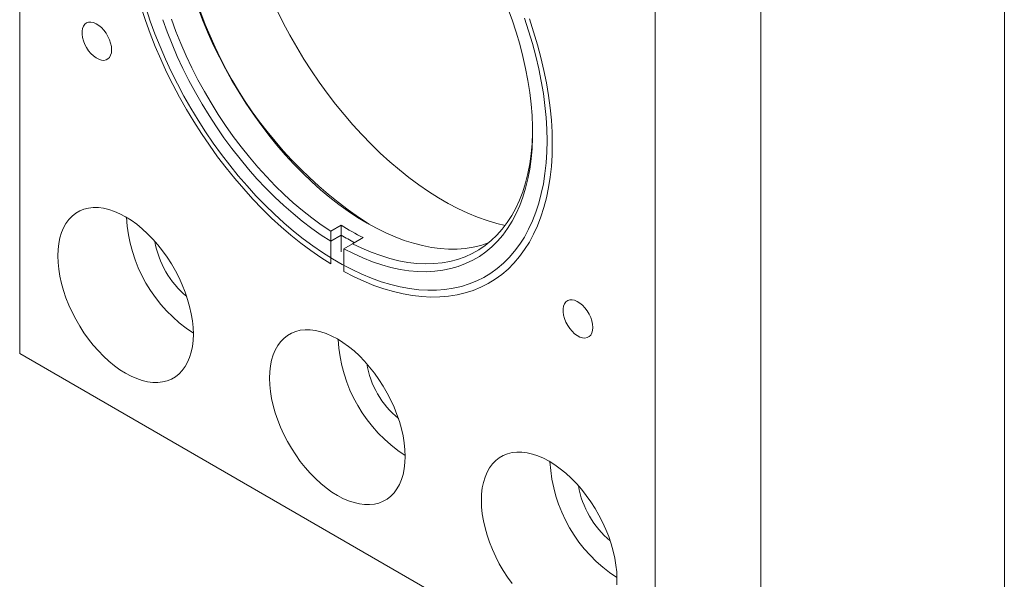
# Model space of a CAD drawing. Header units: inches. Extents: x 0.1 to 10.9, y 0 to 8.5.
# Tile 6 of 9: x 9.3 to 10.9, y 6.5 to 7.5. Entities that reach past the tile are written whole.
import ezdxf

# ---------------------------------------------------------------- set-up
doc = ezdxf.new("R2010")
doc.units = ezdxf.units.IN
doc.header["$MEASUREMENT"] = 0

msp = doc.modelspace()

# ---------------------------------------------------------------- linework, layer by layer
at = {"color": 7, "linetype": 'Continuous', "lineweight": 0}
for p, q in [((10.9445, 0.0356), (10.9445, 8.4506)), ((9.3007, 6.9189), (9.3007, 8.1192)), ((10.5381, 7.6089), (10.5381, 6.4086)), ((10.3613, 7.5069), (10.3613, 6.3065)), ((9.8199, 7.1235), (9.8375, 7.1337)), ((9.8199, 7.1068), (9.8199, 7.1235)), ((9.8375, 7.1337), (9.8376, 7.117)), ((9.8376, 7.117), (9.8199, 7.1068)), ((9.8199, 7.1068), (9.8199, 7.0688)), ((9.8199, 7.1068), (9.8199, 7.1068)), ((9.8376, 7.117), (9.8376, 7.117)), ((9.8376, 7.117), (9.8376, 7.0892)), ((9.8563, 7.1025), (9.842, 7.094)), ((9.8739, 7.1127), (9.8563, 7.1025)), ((9.842, 7.094), (9.842, 7.056)), ((9.842, 7.094), (9.842, 7.094)), ((10.3613, 6.3065), (9.3007, 6.9189))]:
    msp.add_line(p, q, dxfattribs=at)
at = {"color": 7, "linetype": 'Continuous', "lineweight": 0, "flags": 128}
for points in [[(9.5033, 7.4968), (9.5105, 7.4752), (9.5184, 7.4536), (9.5269, 7.432), (9.5362, 7.4105), (9.546, 7.3892), (9.5565, 7.3681), (9.5676, 7.3472), (9.5793, 7.3266), (9.5915, 7.3063), (9.6042, 7.2864), (9.6174, 7.2669), (9.6311, 7.2478), (9.6452, 7.2293), (9.6597, 7.2113), (9.6746, 7.1939), (9.6899, 7.177), (9.7054, 7.1609), (9.7212, 7.1454), (9.7373, 7.1307), (9.7536, 7.1167), (9.77, 7.1034), (9.7866, 7.091), (9.8032, 7.0795), (9.8199, 7.0688)], [(10.1151, 7.4971), (10.1226, 7.4766), (10.1293, 7.456), (10.1354, 7.4356), (10.1407, 7.4152), (10.1453, 7.395), (10.1491, 7.3749), (10.1522, 7.3551), (10.1545, 7.3356), (10.1561, 7.3164), (10.1569, 7.2977), (10.1569, 7.2793), (10.1561, 7.2614), (10.1545, 7.244), (10.1522, 7.2272), (10.1491, 7.211), (10.1453, 7.1954), (10.1407, 7.1804), (10.1354, 7.1662), (10.1293, 7.1527), (10.1226, 7.14), (10.1151, 7.1281), (10.107, 7.117), (10.0982, 7.1067), (10.0888, 7.0974), (10.0787, 7.0889), (10.0681, 7.0814), (10.0569, 7.0748), (10.0452, 7.0692), (10.0329, 7.0645), (10.0202, 7.0609), (10.0071, 7.0582), (9.9935, 7.0565), (9.9795, 7.0558), (9.9652, 7.0561), (9.9505, 7.0574), (9.9356, 7.0597), (9.9204, 7.063), (9.905, 7.0673), (9.8894, 7.0725), (9.8737, 7.0788), (9.8579, 7.0859), (9.842, 7.094)], [(10.1432, 7.479), (10.1503, 7.4578), (10.1567, 7.4367), (10.1623, 7.4156), (10.1672, 7.3947), (10.1714, 7.374), (10.1749, 7.3535), (10.1775, 7.3332), (10.1795, 7.3133), (10.1806, 7.2937), (10.181, 7.2745), (10.1806, 7.2558), (10.1795, 7.2376), (10.1775, 7.2199), (10.1749, 7.2027), (10.1714, 7.1862), (10.1672, 7.1703), (10.1623, 7.155), (10.1567, 7.1405), (10.1503, 7.1267), (10.1432, 7.1137), (10.1355, 7.1015), (10.127, 7.0901), (10.118, 7.0795), (10.1083, 7.0699), (10.0979, 7.0611), (10.087, 7.0532), (10.0756, 7.0463), (10.0636, 7.0403), (10.051, 7.0353), (10.038, 7.0312), (10.0246, 7.0281), (10.0107, 7.026), (9.9964, 7.0249), (9.9818, 7.0248), (9.9668, 7.0257), (9.9516, 7.0275), (9.936, 7.0304), (9.9203, 7.0342), (9.9043, 7.0391), (9.8882, 7.0448), (9.8719, 7.0516), (9.8556, 7.0592), (9.8392, 7.0678), (9.8228, 7.0773), (9.8064, 7.0876), (9.7901, 7.0988), (9.7738, 7.1109), (9.7577, 7.1237), (9.7417, 7.1373), (9.726, 7.1517), (9.7104, 7.1668), (9.6951, 7.1825), (9.6802, 7.1989), (9.6655, 7.2159), (9.6513, 7.2335), (9.6374, 7.2516), (9.6239, 7.2703), (9.6109, 7.2893), (9.5984, 7.3088), (9.5864, 7.3287), (9.5749, 7.3488), (9.564, 7.3693), (9.5537, 7.39), (9.544, 7.4109), (9.5349, 7.4319), (9.5265, 7.453), (9.5187, 7.4742), (9.5117, 7.4954)], [(10.0838, 7.1041), (10.0828, 7.1037), (10.0705, 7.0997), (10.0577, 7.0967), (10.0444, 7.0947), (10.0308, 7.0936), (10.0168, 7.0936), (10.0025, 7.0945), (9.9879, 7.0964), (9.9731, 7.0993), (9.958, 7.1032), (9.9427, 7.1081), (9.9273, 7.1139), (9.9117, 7.1206), (9.8961, 7.1283), (9.8805, 7.1369), (9.8648, 7.1464), (9.8492, 7.1567), (9.8337, 7.1679), (9.8183, 7.1799), (9.803, 7.1927), (9.7879, 7.2062), (9.7731, 7.2205), (9.7584, 7.2354), (9.7441, 7.251), (9.7302, 7.2672), (9.7165, 7.284), (9.7033, 7.3013), (9.6905, 7.3191), (9.6782, 7.3373), (9.6663, 7.3559), (9.655, 7.375), (9.6442, 7.3943), (9.634, 7.4139), (9.6243, 7.4337), (9.6153, 7.4537), (9.607, 7.4738), (9.5992, 7.4939)], [(10.1111, 7.1328), (10.097, 7.1363), (10.0811, 7.1411), (10.065, 7.1469), (10.0487, 7.1536), (10.0324, 7.1613), (10.016, 7.1698), (9.9996, 7.1793), (9.9832, 7.1897), (9.9668, 7.2009), (9.9506, 7.2129), (9.9345, 7.2258), (9.9185, 7.2394), (9.9027, 7.2537), (9.8872, 7.2688), (9.8719, 7.2846), (9.857, 7.301), (9.8423, 7.318), (9.828, 7.3356), (9.8142, 7.3537), (9.8007, 7.3723), (9.7877, 7.3914), (9.7752, 7.4109), (9.7632, 7.4307), (9.7517, 7.4509), (9.7408, 7.4713), (9.7305, 7.492)], [(9.4541, 7.4264), (9.4537, 7.4317), (9.4525, 7.4373), (9.4506, 7.443), (9.448, 7.4487), (9.4448, 7.4541), (9.4411, 7.459), (9.437, 7.4634), (9.4327, 7.467), (9.4282, 7.4698), (9.4238, 7.4717), (9.4196, 7.4725), (9.4157, 7.4724), (9.4122, 7.4712), (9.4093, 7.469), (9.4071, 7.4659), (9.4055, 7.462), (9.4047, 7.4574), (9.4047, 7.4523), (9.4055, 7.4468), (9.4071, 7.4411), (9.4093, 7.4354), (9.4122, 7.4299), (9.4157, 7.4247), (9.4196, 7.42), (9.4238, 7.416), (9.4282, 7.4127), (9.4327, 7.4104), (9.437, 7.409), (9.4411, 7.4087), (9.4448, 7.4094), (9.448, 7.4111), (9.4506, 7.4137), (9.4525, 7.4172), (9.4537, 7.4215), (9.4541, 7.4264)], [(9.8199, 7.1068), (9.8041, 7.117), (9.7883, 7.1281), (9.7725, 7.14), (9.757, 7.1527), (9.7416, 7.1662), (9.7264, 7.1805), (9.7115, 7.1954), (9.6968, 7.211), (9.6825, 7.2272), (9.6685, 7.2441), (9.6549, 7.2615), (9.6417, 7.2793), (9.629, 7.2977), (9.6168, 7.3165), (9.6051, 7.3357), (9.5939, 7.3552), (9.5832, 7.375), (9.5732, 7.395), (9.5638, 7.4153), (9.555, 7.4356), (9.5469, 7.4561), (9.5394, 7.4766)], [(9.5539, 7.4774), (9.5615, 7.457), (9.5697, 7.4366), (9.5786, 7.4164), (9.5881, 7.3963), (9.5982, 7.3764), (9.609, 7.3568), (9.6202, 7.3375), (9.6321, 7.3185), (9.6444, 7.2999), (9.6572, 7.2818), (9.6705, 7.2641), (9.6841, 7.247), (9.6982, 7.2305), (9.7126, 7.2146), (9.7273, 7.1993), (9.7422, 7.1848), (9.7574, 7.1709), (9.7728, 7.1579), (9.7884, 7.1456), (9.8041, 7.1341), (9.8199, 7.1235)], [(9.842, 7.056), (9.8588, 7.0474), (9.8754, 7.0397), (9.892, 7.033), (9.9084, 7.0273), (9.9247, 7.0225), (9.9407, 7.0187), (9.9566, 7.0159), (9.9721, 7.0141), (9.9873, 7.0133), (10.0022, 7.0136), (10.0168, 7.0148), (10.0309, 7.0171), (10.0446, 7.0203), (10.0578, 7.0245), (10.0705, 7.0298), (10.0827, 7.0359), (10.0944, 7.0431), (10.1055, 7.0512), (10.1159, 7.0602), (10.1258, 7.0701), (10.135, 7.081), (10.1436, 7.0926), (10.1515, 7.1051), (10.1587, 7.1185), (10.1651, 7.1326), (10.1709, 7.1474), (10.1759, 7.163), (10.1801, 7.1792), (10.1836, 7.1961), (10.1863, 7.2136), (10.1883, 7.2317), (10.1895, 7.2503), (10.1898, 7.2694), (10.1895, 7.289), (10.1883, 7.309), (10.1863, 7.3293), (10.1836, 7.3499), (10.1801, 7.3709), (10.1759, 7.392), (10.1709, 7.4134), (10.1651, 7.4348), (10.1587, 7.4564), (10.1515, 7.478)], [(9.8563, 7.1025), (9.872, 7.0949), (9.8877, 7.0883), (9.9033, 7.0826), (9.9187, 7.0778), (9.9339, 7.0741), (9.9489, 7.0714), (9.9636, 7.0697), (9.978, 7.069), (9.992, 7.0693), (10.0057, 7.0706), (10.0189, 7.073), (10.0317, 7.0763), (10.0441, 7.0806), (10.0559, 7.086), (10.0672, 7.0923), (10.0779, 7.0995), (10.088, 7.1077), (10.0975, 7.1168), (10.1064, 7.1268), (10.1146, 7.1377), (10.1222, 7.1494), (10.129, 7.1619), (10.1351, 7.1753), (10.1405, 7.1893), (10.1452, 7.2041), (10.149, 7.2196), (10.1522, 7.2357), (10.1545, 7.2524), (10.1561, 7.2697), (10.1569, 7.2875), (10.1569, 7.2925)], [(9.3643, 7.0822), (9.3647, 7.0927), (9.3658, 7.1028), (9.3678, 7.1122), (9.3704, 7.1211), (9.3738, 7.1291), (9.3779, 7.1365), (9.3827, 7.143), (9.3882, 7.1486), (9.3942, 7.1534), (9.4008, 7.1572), (9.4079, 7.1601), (9.4156, 7.162), (9.4236, 7.1628), (9.432, 7.1627), (9.4407, 7.1616), (9.4497, 7.1595), (9.4588, 7.1565), (9.4681, 7.1525), (9.4774, 7.1475), (9.4868, 7.1417), (9.4961, 7.135), (9.5052, 7.1275), (9.5142, 7.1192), (9.5229, 7.1103), (9.5313, 7.1007), (9.5393, 7.0905), (9.5469, 7.0798), (9.5541, 7.0687), (9.5607, 7.0573), (9.5667, 7.0456), (9.5721, 7.0336), (9.5769, 7.0216), (9.581, 7.0095), (9.5844, 6.9975), (9.5871, 6.9856), (9.589, 6.9739), (9.5902, 6.9626), (9.5906, 6.9515), (9.5902, 6.941), (9.589, 6.9309), (9.5871, 6.9215), (9.5844, 6.9127), (9.581, 6.9046), (9.5769, 6.8972), (9.5721, 6.8907), (9.5667, 6.8851), (9.5607, 6.8803), (9.5541, 6.8765), (9.5469, 6.8736), (9.5393, 6.8718), (9.5313, 6.8709), (9.5229, 6.871), (9.5142, 6.8721), (9.5052, 6.8742), (9.4961, 6.8772), (9.4868, 6.8813), (9.4774, 6.8862), (9.4681, 6.8921), (9.4588, 6.8987), (9.4497, 6.9062), (9.4407, 6.9145), (9.432, 6.9235), (9.4236, 6.933), (9.4156, 6.9432), (9.4079, 6.9539), (9.4008, 6.965), (9.3942, 6.9764), (9.3882, 6.9882), (9.3827, 7.0001), (9.3779, 7.0121), (9.3738, 7.0242), (9.3704, 7.0362), (9.3678, 7.0481), (9.3658, 7.0598), (9.3647, 7.0712), (9.3643, 7.0822)], [(10.2574, 6.9626), (10.257, 6.968), (10.2558, 6.9736), (10.2539, 6.9793), (10.2513, 6.985), (10.2481, 6.9904), (10.2444, 6.9953), (10.2403, 6.9997), (10.2359, 7.0033), (10.2315, 7.0061), (10.2271, 7.008), (10.2229, 7.0088), (10.219, 7.0086), (10.2155, 7.0074), (10.2126, 7.0053), (10.2103, 7.0022), (10.2088, 6.9983), (10.208, 6.9937), (10.208, 6.9886), (10.2088, 6.9831), (10.2103, 6.9774), (10.2126, 6.9717), (10.2155, 6.9661), (10.219, 6.9609), (10.2229, 6.9563), (10.2271, 6.9522), (10.2315, 6.949), (10.2359, 6.9467), (10.2403, 6.9453), (10.2444, 6.945), (10.2481, 6.9457), (10.2513, 6.9474), (10.2539, 6.95), (10.2558, 6.9535), (10.257, 6.9578), (10.2574, 6.9626)], [(9.7179, 6.8781), (9.7182, 6.8886), (9.7194, 6.8987), (9.7213, 6.9081), (9.724, 6.9169), (9.7274, 6.925), (9.7315, 6.9324), (9.7363, 6.9389), (9.7417, 6.9445), (9.7478, 6.9493), (9.7544, 6.9531), (9.7615, 6.956), (9.7691, 6.9579), (9.7771, 6.9587), (9.7855, 6.9586), (9.7943, 6.9575), (9.8032, 6.9554), (9.8124, 6.9524), (9.8216, 6.9483), (9.831, 6.9434), (9.8403, 6.9376), (9.8496, 6.9309), (9.8588, 6.9234), (9.8677, 6.9151), (9.8764, 6.9062), (9.8848, 6.8966), (9.8929, 6.8864), (9.9005, 6.8757), (9.9076, 6.8646), (9.9142, 6.8532), (9.9203, 6.8415), (9.9257, 6.8295), (9.9305, 6.8175), (9.9346, 6.8054), (9.938, 6.7934), (9.9407, 6.7815), (9.9426, 6.7698), (9.9437, 6.7585), (9.9441, 6.7474), (9.9437, 6.7369), (9.9426, 6.7268), (9.9407, 6.7174), (9.938, 6.7086), (9.9346, 6.7005), (9.9305, 6.6931), (9.9257, 6.6866), (9.9203, 6.681), (9.9142, 6.6762), (9.9076, 6.6724), (9.9005, 6.6695), (9.8929, 6.6677), (9.8848, 6.6668), (9.8764, 6.6669), (9.8677, 6.668), (9.8588, 6.6701), (9.8496, 6.6731), (9.8403, 6.6772), (9.831, 6.6821), (9.8216, 6.6879), (9.8124, 6.6946), (9.8032, 6.7021), (9.7943, 6.7104), (9.7855, 6.7193), (9.7771, 6.7289), (9.7691, 6.7391), (9.7615, 6.7498), (9.7544, 6.7609), (9.7478, 6.7723), (9.7417, 6.7841), (9.7363, 6.796), (9.7315, 6.808), (9.7274, 6.8201), (9.724, 6.8321), (9.7213, 6.844), (9.7194, 6.8557), (9.7182, 6.8671), (9.7179, 6.8781)], [(10.0714, 6.674), (10.0718, 6.6845), (10.0729, 6.6946), (10.0749, 6.704), (10.0775, 6.7128), (10.0809, 6.7209), (10.085, 6.7283), (10.0898, 6.7348), (10.0953, 6.7404), (10.1013, 6.7452), (10.1079, 6.749), (10.1151, 6.7519), (10.1227, 6.7537), (10.1307, 6.7546), (10.1391, 6.7545), (10.1478, 6.7534), (10.1568, 6.7513), (10.1659, 6.7483), (10.1752, 6.7442), (10.1845, 6.7393), (10.1939, 6.7335), (10.2032, 6.7268), (10.2123, 6.7193), (10.2213, 6.711), (10.23, 6.7021), (10.2384, 6.6925), (10.2464, 6.6823), (10.254, 6.6716), (10.2612, 6.6605), (10.2678, 6.6491), (10.2738, 6.6374), (10.2793, 6.6254), (10.284, 6.6134), (10.2881, 6.6013), (10.2915, 6.5893), (10.2942, 6.5774), (10.2961, 6.5657), (10.2973, 6.5544), (10.2977, 6.5433), (10.2973, 6.5328)], [(10.1227, 6.535), (10.1151, 6.5457), (10.1079, 6.5568), (10.1013, 6.5682), (10.0953, 6.5799), (10.0898, 6.5919), (10.085, 6.6039), (10.0809, 6.616), (10.0775, 6.628), (10.0749, 6.6399), (10.0729, 6.6516), (10.0718, 6.663), (10.0714, 6.674)]]:
    msp.add_lwpolyline(points, dxfattribs=at)
at = {"color": 7, "linetype": 'Continuous', "lineweight": 0}
for centre, radius, start, end in [((10.2697, 7.7299), 0.7091, 182.9548, 237.0398), ((9.7247, 7.1596), 0.2462, 183.0091, 236.9855), ((10.0679, 7.4908), 0.425, 237.169, 242.8364), ((9.6766, 7.1319), 0.1524, 189.6037, 230.391), ((10.0658, 7.4867), 0.4345, 238.3202, 241.6851), ((10.0782, 6.9555), 0.2462, 183.0091, 236.9855), ((10.0302, 6.9278), 0.1524, 189.6037, 230.391), ((10.4318, 6.7514), 0.2462, 183.0091, 236.9855), ((10.3838, 6.7237), 0.1524, 189.6037, 230.391)]:
    msp.add_arc(centre, radius, start, end, dxfattribs=at)

doc.saveas('drawing.dxf')
